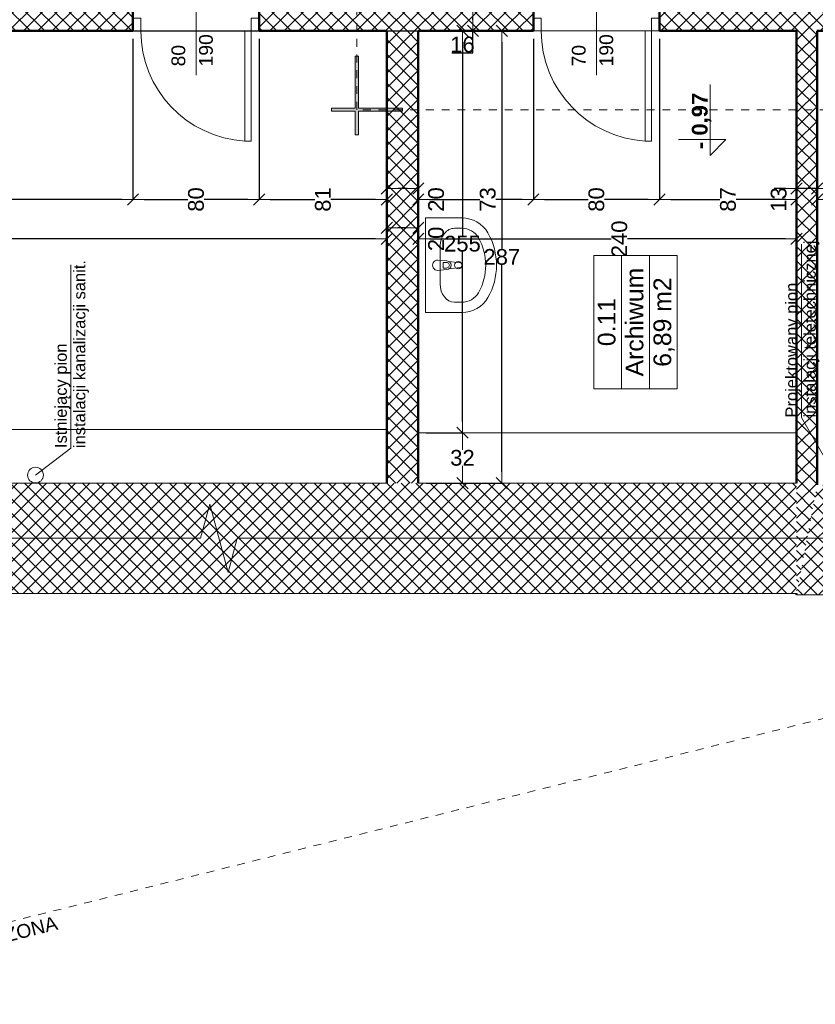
# Model space of a CAD drawing. Header units: millimetres. Extents: x 309006 to 595006, y -33000 to 67000.
# Tile 11 of 55: x 354045 to 359093, y 10254 to 16503. Entities that reach past the tile are written whole.
import ezdxf
from ezdxf.enums import TextEntityAlignment as Align

# ---------------------------------------------------------------- set-up
doc = ezdxf.new("R2010")
doc.units = ezdxf.units.MM
doc.header["$MEASUREMENT"] = 0
doc.linetypes.add('Przerywana 1_100', pattern=[100, 50, -50])
for name, color, linetype in [('Drzwi ArchiCAD', 7, 'Continuous'), ('Opisy', 7, 'Continuous'), ('Wymiary', 7, 'Continuous'), ('Wyposażenie', 7, 'Continuous'), ('Ściany', 7, 'Continuous')]:
    doc.layers.add(name, color=color, linetype=linetype)
for name, color, linetype, lineweight in [('Drzwi ArchiCAD_Nr_pióra__21', 7, 'Continuous', 50), ('Drzwi ArchiCAD_Nr_pióra__3', 7, 'Continuous', 20), ('Drzwi ArchiCAD_Nr_pióra__4', 7, 'Continuous', 20), ('Instalacje_Nr_pióra__120', 7, 'Continuous', 5), ('Instalacje_Nr_pióra__245', 34, 'Continuous', 20), ('Metryczki pomieszczeń ArchiCADa_Nr_pióra__6', 7, 'Continuous', 13), ('Opisy_Nr_pióra__120', 7, 'Continuous', 5), ('Poziomy_Nr_pióra__6', 7, 'Continuous', 13), ('Znaczniki drzwi ArchiCADa_Nr_pióra__5', 7, 'Continuous', 5), ('Znaczniki_Nr_pióra__6', 7, 'Continuous', 13), ('Ściany_Nr_pióra__21', 7, 'Continuous', 50), ('Ściany_Nr_pióra__3', 7, 'Continuous', 20)]:
    doc.layers.add(name, color=color, linetype=linetype, lineweight=lineweight)
for name, color, linetype, lineweight, true_color in [('Drzwi ArchiCAD_Nr_pióra__82', 7, 'Continuous', 5, 0x4b4b4b), ('Opisy_Nr_pióra__82', 7, 'Continuous', 5, 0x4b4b4b), ('Wyposażenie_Nr_pióra__43', 7, 'Continuous', 5, 0x4b4b4b), ('Ściany_Nr_pióra__102', 7, 'Continuous', 5, 0x8c8c8c)]:
    doc.layers.add(name, color=color, linetype=linetype, lineweight=lineweight, true_color=true_color)
doc.styles.add('GENERATED_STYLE_1', font='arial.ttf')
doc.styles.add('GENERATED_STYLE_2', font='arial.ttf')
doc.dimstyles.new('GENERATED_STYLE__1', dxfattribs={"dimtxt": 100, "dimasz": 71.25, "dimexe": 0.18, "dimexo": 50, "dimgap": 0.09, "dimtad": 1, "dimdec": 0, "dimlfac": 0.1, "dimzin": 0, "dimdsep": 46, "dimtxsty": 'GENERATED_STYLE_1', "dimblk": 'ARROWHEAD_6', "dimblk1": 'ARROWHEAD_6', "dimblk2": 'ARROWHEAD_6', "dimcen": 0.09, "dimclrd": 7, "dimclre": 7, "dimclrt": 7, "dimazin": 0, "dimtfac": 1, "dimtdec": 4, "dimtmove": 0, "dimatfit": 3, "dimfxl": 1, "dimtolj": 1, "dimtzin": 0, "dimarcsym": 0})
doc.dimstyles.new('GENERATED_STYLE__2', dxfattribs={"dimtxt": 100, "dimasz": 71.25, "dimexe": 0.18, "dimexo": 50, "dimgap": 0.09, "dimtad": 1, "dimtih": 1, "dimtoh": 1, "dimdec": 0, "dimlfac": 0.1, "dimzin": 0, "dimdsep": 46, "dimtxsty": 'GENERATED_STYLE_1', "dimblk": 'ARROWHEAD_6', "dimblk1": 'ARROWHEAD_6', "dimblk2": 'ARROWHEAD_6', "dimcen": 0.09, "dimclrd": 7, "dimclre": 7, "dimclrt": 7, "dimazin": 0, "dimtfac": 1, "dimtdec": 4, "dimtmove": 0, "dimatfit": 3, "dimfxl": 1, "dimtolj": 1, "dimtzin": 0, "dimarcsym": 0})
pattern_1 = [(45, (0, 0), (-45.961939, 45.961939), []), (135, (0, 0), (45.961939, 45.961939), [])]
pattern_2 = [(135, (366601.16, -272436.916), (-45.961939, -45.961939), []), (225, (366601.16, -272436.916), (-45.961939, 45.961939), [])]

# ---------------------------------------------------------------- blocks, each defined once
blk = doc.blocks.new('Archiwum_0.11_47', base_point=(287021.1, 8649.1))
at = {"layer": 'Metryczki pomieszczeń ArchiCADa_Nr_pióra__6', "linetype": 'Continuous'}
for p, q in [((286598.2, 8914.3), (287444, 8914.3)), ((286598.2, 8737.5), (286598.2, 8914.3)), ((287444, 8914.3), (287444, 8737.5)), ((287444, 8737.5), (286598.2, 8737.5)), ((286598.2, 8737.5), (287444, 8737.5)), ((286598.2, 8560.7), (286598.2, 8737.5)), ((287444, 8737.5), (287444, 8560.7)), ((287444, 8560.7), (286598.2, 8560.7)), ((286598.2, 8560.7), (287444, 8560.7)), ((286598.2, 8383.9), (286598.2, 8560.7)), ((287444, 8560.7), (287444, 8383.9)), ((287444, 8383.9), (286598.2, 8383.9))]:
    blk.add_line(p, q, dxfattribs=at)
at = {"layer": 'Metryczki pomieszczeń ArchiCADa_Nr_pióra__6'}
for tag, style, p in [('ROOM_NUMBER', 'GENERATED_STYLE_2', (287021.1, 8888.6)), ('ROOM_NAME', 'GENERATED_STYLE_2', (287021.1, 8711.8)), ('ROOM_AREA', 'GENERATED_STYLE_1', (287021.1, 8535))]:
    blk.add_attdef(tag, text='', height=112.5, dxfattribs=dict(at, style=style)).set_placement(p, align=Align.TOP_CENTER)
blk = doc.blocks.new('D1 Drzwi proste 13_2')
at = {"layer": 'Drzwi ArchiCAD_Nr_pióra__21', "linetype": 'Continuous'}
for p, q in [((-540, 0), (-540, -80)), ((540, 0), (540, -80))]:
    blk.add_line(p, q, dxfattribs=at)
at = {"layer": 'Drzwi ArchiCAD_Nr_pióra__3', "linetype": 'Continuous'}
blk.add_arc((450, 0), 900, 92.54732, 180, dxfattribs=at)
at = {"layer": 'Drzwi ArchiCAD_Nr_pióra__4', "linetype": 'Continuous'}
for p, q in [((450, 900), (410, 900)), ((410, 900), (410, 0)), ((450, 0), (450, 900)), ((-450, 0), (-540, 0)), ((-540, 0), (-540, -80)), ((-450, -80), (-450, 0)), ((410, 0), (450, 0)), ((540, 0), (450, 0)), ((450, 0), (450, -80)), ((540, -80), (540, 0)), ((-540, -80), (-450, -80)), ((450, -80), (540, -80))]:
    blk.add_line(p, q, dxfattribs=at)
at = {"layer": 'Drzwi ArchiCAD_Nr_pióra__82', "linetype": 'Przerywana 1_100'}
for p, q in [((-540, 0), (540, 0)), ((-540, -300), (540, -300))]:
    blk.add_line(p, q, dxfattribs=at)
blk = doc.blocks.new('Znacznik O 13_15')
at = {"layer": 'Znaczniki drzwi ArchiCADa_Nr_pióra__5', "linetype": 'Continuous'}
blk.add_line((0, -525), (0, 100), dxfattribs=at)
for start, end in [(0, 180), (180, 0)]:
    blk.add_arc((0, -650), 125, start, end, dxfattribs=at)
at = {"layer": 'Znaczniki drzwi ArchiCADa_Nr_pióra__5', "style": 'GENERATED_STYLE_1'}
for tag, rotation, p in [('AC_MarkerText_2', 90, (-13.75, -496.4395)), ('AC_MarkerText_3', 90, (161.25, -496.4395)), ('AC_MarkerText_1', 180, (106.405, -547.6295))]:
    blk.add_attdef(tag, text='', height=87.5, rotation=rotation, dxfattribs=at).set_placement(p, align=Align.BOTTOM_LEFT)
blk = doc.blocks.new('Ściana_10', base_point=(288869, 8497.1))
at = {"layer": 'Ściany_Nr_pióra__102', "linetype": 'Continuous'}
h = blk.add_hatch(dxfattribs=at)
h.set_pattern_fill('Bloczki_betonowe', color=256, style=0, pattern_type=2)
h.set_pattern_definition(pattern_1)
h.paths.add_polyline_path([(288869, 8497.1), (288869, 7227.1), (288949, 7227.1), (289169, 7227.1), (289169, 8497.1)])
h = blk.add_hatch(dxfattribs=at)
h.set_pattern_fill('Bloczki_betonowe', color=256, style=0, pattern_type=2)
h.set_pattern_definition(pattern_1)
h.paths.add_polyline_path([(288869, 5277.1), (289169, 5287.1), (289169, 6147.1), (288949, 6147.1), (288869, 6147.1)])
at = {"layer": 'Ściany_Nr_pióra__21', "linetype": 'Continuous'}
for p, q in [((288869, 7227.1), (288949, 7227.1)), ((288949, 7227.1), (289169, 7227.1)), ((288869, 6147.1), (288949, 6147.1)), ((288949, 6147.1), (289169, 6147.1))]:
    blk.add_line(p, q, dxfattribs=at)
at = {"layer": 'Ściany_Nr_pióra__21', "linetype": 'Continuous', "flags": 128}
for points in [[(288869, 8497.1), (288869, 7627.1)], [(289169, 8497.1), (289029, 8497.1)], [(289169, 7227.1), (289169, 8497.1)], [(288869, 7497.1), (288869, 7227.1)], [(288869, 6147.1), (288869, 5277.1)], [(289169, 5317.1), (289169, 6147.1)]]:
    blk.add_lwpolyline(points, dxfattribs=at)
at = {"layer": 'Drzwi ArchiCAD', "color": 251, "linetype": 'Continuous', "lineweight": 20, "true_color": 0x6a6a6a, "zscale": 1000, "rotation": 90}
blk.add_blockref('D1 Drzwi proste 13_2', (288869, 6687.1), dxfattribs=at)
at = {"layer": 'Znaczniki drzwi ArchiCADa_Nr_pióra__5'}
ref = blk.add_blockref('Znacznik O 13_15', (289169, 6687.1), dxfattribs=dict(at, rotation=270))
ref.add_attrib('AC_MarkerText_1', 'Ds4', dxfattribs={"color": 7, "height": 87.5, "rotation": 90, "style": 'GENERATED_STYLE_1'}).set_placement((288592.8, 6609.3), align=Align.BOTTOM_LEFT)
ref.add_attrib('AC_MarkerText_2', '90', dxfattribs={"color": 7, "height": 87.5, "rotation": 360, "style": 'GENERATED_STYLE_1'}).set_placement((288644, 6729.4), align=Align.BOTTOM_LEFT)
ref.add_attrib('AC_MarkerText_3', '192', dxfattribs={"color": 7, "height": 87.5, "rotation": 360, "style": 'GENERATED_STYLE_1'}).set_placement((288644, 6554.4), align=Align.BOTTOM_LEFT)
blk = doc.blocks.new('Ściana_137', base_point=(285989, 7497.1))
at = {"layer": 'Ściany_Nr_pióra__102', "linetype": 'Continuous'}
h = blk.add_hatch(dxfattribs=at)
h.set_pattern_fill('Bloczki_betonowe', color=256, style=0, pattern_type=2)
h.set_pattern_definition(pattern_1)
h.paths.add_polyline_path([(285989, 7497.1), (288869, 7497.1), (288869, 7627.1), (285289, 7627.1)])
at = {"layer": 'Ściany_Nr_pióra__21', "linetype": 'Continuous', "flags": 128}
for points in [[(285299, 7627.1), (285289, 7627.1)], [(288869, 7627.1), (285999, 7627.1)], [(285989, 7497.1), (288869, 7497.1)]]:
    blk.add_lwpolyline(points, dxfattribs=at)
blk = doc.blocks.new('Ściana_145', base_point=(288869, 10027.1))
at = {"layer": 'Ściany_Nr_pióra__102', "linetype": 'Continuous'}
h = blk.add_hatch(dxfattribs=at)
h.set_pattern_fill('Bloczki_betonowe', color=256, style=0, pattern_type=2)
h.set_pattern_definition(pattern_1)
h.paths.add_polyline_path([(288869, 10227.1), (285999, 10227.1), (285999, 10027.1), (288869, 10027.1)])
at = {"layer": 'Ściany_Nr_pióra__21', "linetype": 'Continuous', "flags": 128}
for points in [[(288869, 10227.1), (285999, 10227.1)], [(285999, 10027.1), (288869, 10027.1)]]:
    blk.add_lwpolyline(points, dxfattribs=at)
blk = doc.blocks.new('D1 Drzwi proste 13_5')
at = {"layer": 'Drzwi ArchiCAD_Nr_pióra__21', "linetype": 'Continuous'}
for p, q in [((-400, 0), (-400, -80)), ((400, 0), (400, -80))]:
    blk.add_line(p, q, dxfattribs=at)
at = {"layer": 'Drzwi ArchiCAD_Nr_pióra__3', "linetype": 'Continuous'}
blk.add_arc((350, 0), 700, 93.27583, 180, dxfattribs=at)
at = {"layer": 'Drzwi ArchiCAD_Nr_pióra__4', "linetype": 'Continuous'}
for p, q in [((350, 700), (310, 700)), ((310, 700), (310, 0)), ((350, 0), (350, 700)), ((-350, 0), (-400, 0)), ((-400, 0), (-400, -80)), ((-350, -80), (-350, 0)), ((310, 0), (350, 0)), ((400, 0), (350, 0)), ((350, 0), (350, -80)), ((400, -80), (400, 0)), ((-400, -80), (-350, -80)), ((350, -80), (400, -80))]:
    blk.add_line(p, q, dxfattribs=at)
at = {"layer": 'Drzwi ArchiCAD_Nr_pióra__82', "linetype": 'Przerywana 1_100'}
for p, q in [((-400, 0), (400, 0)), ((-400, -160), (400, -160))]:
    blk.add_line(p, q, dxfattribs=at)
blk = doc.blocks.new('Znacznik O 13_14')
at = {"layer": 'Znaczniki drzwi ArchiCADa_Nr_pióra__5', "linetype": 'Continuous'}
blk.add_line((0, -441.25), (0, 100), dxfattribs=at)
at = {"layer": 'Znaczniki drzwi ArchiCADa_Nr_pióra__5', "style": 'GENERATED_STYLE_1'}
for tag, p in [('AC_MarkerText_2', (-13.75, -356.4395)), ('AC_MarkerText_3', (161.25, -356.4395))]:
    blk.add_attdef(tag, text='', height=87.5, rotation=90, dxfattribs=at).set_placement(p, align=Align.BOTTOM_LEFT)
blk = doc.blocks.new('Ściana_148', base_point=(288869, 15757.1))
at = {"layer": 'Ściany_Nr_pióra__102', "linetype": 'Continuous'}
h = blk.add_hatch(dxfattribs=at)
h.set_pattern_fill('Bloczki_betonowe', color=256, style=0, pattern_type=2)
h.set_pattern_definition(pattern_1)
h.paths.add_polyline_path([(288869, 15887.1), (288869, 11837.1), (288949, 11837.1), (289029, 11837.1), (289029, 15757.1)])
h = blk.add_hatch(dxfattribs=at)
h.set_pattern_fill('Bloczki_betonowe', color=256, style=0, pattern_type=2)
h.set_pattern_definition(pattern_1)
h.paths.add_polyline_path([(288869, 9297.1), (288949, 9297.1), (289029, 9297.1), (289029, 11037.1), (288949, 11037.1), (288869, 11037.1)])
at = {"layer": 'Ściany_Nr_pióra__21', "linetype": 'Continuous'}
for p, q in [((288869, 11837.1), (288949, 11837.1)), ((288949, 11837.1), (289029, 11837.1)), ((288869, 11037.1), (288949, 11037.1)), ((288949, 11037.1), (289029, 11037.1)), ((288869, 9297.1), (288949, 9297.1)), ((288949, 9297.1), (289029, 9297.1)), ((288869, 8497.1), (288949, 8497.1)), ((288949, 8497.1), (289029, 8497.1))]:
    blk.add_line(p, q, dxfattribs=at)
at = {"layer": 'Ściany_Nr_pióra__21', "linetype": 'Continuous', "flags": 128}
for points in [[(288869, 15887.1), (288869, 11837.1)], [(289029, 11837.1), (289029, 15757.1)], [(288869, 11037.1), (288869, 10227.1)], [(289029, 9297.1), (289029, 11037.1)], [(288869, 10027.1), (288869, 9297.1)]]:
    blk.add_lwpolyline(points, dxfattribs=at)
at = {"layer": 'Drzwi ArchiCAD', "color": 251, "linetype": 'Continuous', "lineweight": 20, "true_color": 0x6a6a6a, "xscale": -1, "zscale": 1000, "rotation": 90}
for p in [(288869, 11437.1), (288869, 8897.1)]:
    blk.add_blockref('D1 Drzwi proste 13_5', p, dxfattribs=at)
at = {"layer": 'Znaczniki drzwi ArchiCADa_Nr_pióra__5'}
ref = blk.add_blockref('Znacznik O 13_14', (289029, 11437.1), dxfattribs=dict(at, rotation=270))
ref.add_attrib('AC_MarkerText_2', '80', dxfattribs={"color": 7, "height": 87.5, "rotation": 360, "style": 'GENERATED_STYLE_1'}).set_placement((288644, 11479.4), align=Align.BOTTOM_LEFT)
ref.add_attrib('AC_MarkerText_3', '190', dxfattribs={"color": 7, "height": 87.5, "rotation": 360, "style": 'GENERATED_STYLE_1'}).set_placement((288644, 11304.4), align=Align.BOTTOM_LEFT)
ref = blk.add_blockref('Znacznik O 13_14', (289029, 8897.1), dxfattribs=dict(at, rotation=270))
ref.add_attrib('AC_MarkerText_2', '70', dxfattribs={"color": 7, "height": 87.5, "rotation": 360, "style": 'GENERATED_STYLE_1'}).set_placement((288644, 8939.4), align=Align.BOTTOM_LEFT)
ref.add_attrib('AC_MarkerText_3', '190', dxfattribs={"color": 7, "height": 87.5, "rotation": 360, "style": 'GENERATED_STYLE_1'}).set_placement((288644, 8764.4), align=Align.BOTTOM_LEFT)
blk = doc.blocks.new('Umywalka 01 13')
at = {"layer": 'Wyposażenie_Nr_pióra__43', "linetype": 'Continuous'}
for p, q in [((-300, 0), (-300, -229.1)), ((300, 0), (-300, 0)), ((300, 0), (300, -229.1)), ((-118.8, -92.3), (-118.8, -92.3)), ((118.8, -92.3), (-118.8, -92.3)), ((-27.4, -135.4), (-32.6, -78.2)), ((-17.7, -132.4), (-17.7, -112.1)), ((-17.7, -112.1), (17.7, -112.1)), ((17.7, -112.1), (17.7, -132.4)), ((27.4, -135.4), (32.6, -78.2)), ((-234.8, -183.3), (-234.8, -229.1)), ((-23.1, -148.3), (-14.5, -220.5)), ((14.5, -220.5), (23.1, -148.3)), ((234.8, -183.3), (234.8, -229.1))]:
    blk.add_line(p, q, dxfattribs=at)
for centre, major_axis, ratio, start_param, end_param in [((0, -78.2), (0, 34.1), 0.956522, 4.712389, 7.853982), ((-118.8, -183.3), (116, 0), 0.784675, 1.570796, 3.141593), ((118.8, -183.3), (116, 0), 0.784675, 0, 1.570796), ((0, -132.8), (0, 28.8), 0.956522, 1.661023, 4.622162), ((0, -132.4), (0, 18.5), 0.956522, 1.570796, 4.712389), ((-118.9, -229.1), (0, 189.4), 0.956522, 1.570796, 2.644618), ((-118.9, -229.1), (0, 121.2), 0.956522, 1.570796, 2.644618), ((0, -218.6), (0, 15.3), 0.956522, 1.695394, 4.587791), ((118.9, -229.1), (0, 121.2), 0.956522, 3.638567, 4.712389), ((118.9, -229.1), (0, 189.4), 0.956522, 3.638567, 4.712389), ((0, 0), (0, 381.8), 0.956522, 2.644618, 3.638567), ((0, 0), (0, 450), 0.956522, 2.644618, 3.638567)]:
    blk.add_ellipse(centre, major_axis=major_axis, ratio=ratio, start_param=start_param, end_param=end_param, dxfattribs=at)
blk.add_ellipse((0, -207.1), major_axis=(0, 23.9), ratio=0.956522, dxfattribs=at)
blk = doc.blocks.new('ARROWHEAD_6')
at = {"color": 0, "linetype": 'Continuous', "lineweight": 0}
for p, q in [((0, 0), (-1, 0)), ((-0.5, -0.5), (0.5, 0.5))]:
    blk.add_line(p, q, dxfattribs=at)
blk = doc.blocks.new('*D1150')
at = {"layer": 'Defpoints', "color": 0}
for p in [(354474.1, 16432.1), (357104.1, 16432.1), (356574.1, 13562.1)]:
    blk.add_point(p, dxfattribs=at)
at = {"layer": 'Wymiary', "color": 7, "linetype": 'Continuous', "lineweight": -2}
for p, q in [((354524.1, 16432.1), (357104.2, 16432.1)), ((357104.1, 16360.9), (357104.1, 15048.2)), ((357104.1, 13633.4), (357104.1, 14946)), ((356624.1, 13562.1), (357104.2, 13562.1))]:
    blk.add_line(p, q, dxfattribs=at)
at = {"layer": 'Wymiary', "color": 7, "lineweight": -2, "xscale": 71.25, "yscale": 71.25, "zscale": 71.25}
for p, rotation in [((357104.1, 16432.1), 90), ((357104.1, 13562.1), 270)]:
    blk.add_blockref('ARROWHEAD_6', p, dxfattribs=dict(at, rotation=rotation))
at = {"layer": 'Wymiary', "color": 7, "lineweight": 5, "insert": (357104.1, 14997.1), "char_height": 100, "attachment_point": 5, "style": 'GENERATED_STYLE_1'}
blk.add_mtext('\\A1;287', dxfattribs=at)
blk = doc.blocks.new('*D1152')
at = {"layer": 'Defpoints', "color": 0}
for p in [(354474.1, 16432.1), (356854.1, 16432.1), (356574.1, 13882.1)]:
    blk.add_point(p, dxfattribs=at)
at = {"layer": 'Wymiary', "color": 7, "linetype": 'Continuous', "lineweight": -2}
for p, q in [((354524.1, 16432.1), (356854.2, 16432.1)), ((356854.1, 16360.9), (356854.1, 15132.4)), ((356854.1, 13953.4), (356854.1, 15030.1)), ((356624.1, 13882.1), (356854.2, 13882.1))]:
    blk.add_line(p, q, dxfattribs=at)
at = {"layer": 'Wymiary', "color": 7, "lineweight": -2, "xscale": 71.25, "yscale": 71.25, "zscale": 71.25}
for p, rotation in [((356854.1, 16432.1), 90), ((356854.1, 13882.1), 270)]:
    blk.add_blockref('ARROWHEAD_6', p, dxfattribs=dict(at, rotation=rotation))
at = {"layer": 'Wymiary', "color": 7, "lineweight": 5, "insert": (356854.1, 15081.2), "char_height": 100, "attachment_point": 5, "style": 'GENERATED_STYLE_1'}
blk.add_mtext('\\A1;255', dxfattribs=at)
blk = doc.blocks.new('*D1153')
at = {"layer": 'Defpoints', "color": 0}
for p in [(354474.1, 16592.1), (356854.1, 16592.1), (354474.1, 16432.1)]:
    blk.add_point(p, dxfattribs=at)
at = {"layer": 'Wymiary', "color": 7, "linetype": 'Continuous', "lineweight": -2}
for p, q in [((354524.1, 16592.1), (356921.2, 16592.1)), ((356921, 16503.4), (356921, 16520.9)), ((354524.1, 16432.1), (356921.2, 16432.1)), ((356921, 16293.9), (356921, 16432.1)), ((356787.2, 16293.9), (356921, 16293.9))]:
    blk.add_line(p, q, dxfattribs=at)
at = {"layer": 'Wymiary', "color": 7, "lineweight": -2, "xscale": 71.25, "yscale": 71.25, "zscale": 71.25}
for p, rotation in [((356921, 16592.1), 90), ((356921, 16432.1), 270)]:
    blk.add_blockref('ARROWHEAD_6', p, dxfattribs=dict(at, rotation=rotation))
at = {"layer": 'Wymiary', "color": 7, "lineweight": 5, "insert": (356854.1, 16345.1), "char_height": 100, "attachment_point": 5, "style": 'GENERATED_STYLE_1'}
blk.add_mtext('\\A1;16', dxfattribs=at)
blk = doc.blocks.new('*D1154')
at = {"layer": 'Defpoints', "color": 0}
for p in [(356574.1, 15112.1), (356574.1, 14997.1), (358974.1, 14992.1)]:
    blk.add_point(p, dxfattribs=at)
at = {"layer": 'Wymiary', "color": 7, "linetype": 'Continuous', "lineweight": -2}
for p, q in [((356574.1, 15047.1), (356574.1, 15112.3)), ((356645.3, 15112.1), (357798.8, 15112.1)), ((358902.8, 15112.1), (357901.1, 15112.1)), ((358974.1, 15042.1), (358974.1, 15112.3))]:
    blk.add_line(p, q, dxfattribs=at)
at = {"layer": 'Wymiary', "color": 7, "lineweight": -2, "xscale": 71.25, "yscale": 71.25, "zscale": 71.25, "rotation": 180}
blk.add_blockref('ARROWHEAD_6', (356574.1, 15112.1), dxfattribs=at)
at = {"layer": 'Wymiary', "color": 7, "lineweight": -2, "xscale": 71.25, "yscale": 71.25, "zscale": 71.25}
blk.add_blockref('ARROWHEAD_6', (358974.1, 15112.1), dxfattribs=at)
at = {"layer": 'Wymiary', "color": 7, "lineweight": 5, "insert": (357849.9, 15112.1), "char_height": 100, "attachment_point": 5, "rotation": 90, "style": 'GENERATED_STYLE_1'}
blk.add_mtext('\\A1;240', dxfattribs=at)
blk = doc.blocks.new('*D1155')
at = {"layer": 'Defpoints', "color": 0}
for p in [(356374.1, 15182.1), (356374.1, 14997.1), (356574.1, 14997.1)]:
    blk.add_point(p, dxfattribs=at)
at = {"layer": 'Wymiary', "color": 7, "linetype": 'Continuous', "lineweight": -2}
for p, q in [((356374.1, 15047.1), (356374.1, 15182.3)), ((356502.8, 15182.1), (356445.3, 15182.1)), ((356574.1, 15047.1), (356574.1, 15182.3))]:
    blk.add_line(p, q, dxfattribs=at)
at = {"layer": 'Wymiary', "color": 7, "lineweight": -2, "xscale": 71.25, "yscale": 71.25, "zscale": 71.25, "rotation": 180}
blk.add_blockref('ARROWHEAD_6', (356374.1, 15182.1), dxfattribs=at)
at = {"layer": 'Wymiary', "color": 7, "lineweight": -2, "xscale": 71.25, "yscale": 71.25, "zscale": 71.25}
blk.add_blockref('ARROWHEAD_6', (356574.1, 15182.1), dxfattribs=at)
at = {"layer": 'Wymiary', "color": 7, "lineweight": 5, "insert": (356687.4, 15112.1), "char_height": 100, "attachment_point": 5, "rotation": 90, "style": 'GENERATED_STYLE_1'}
blk.add_mtext('\\A1;20', dxfattribs=at)
blk = doc.blocks.new('*D1156')
at = {"layer": 'Defpoints', "color": 0}
for p in [(348374.1, 15632.1), (348374.1, 15112.1), (356374.1, 14997.1)]:
    blk.add_point(p, dxfattribs=at)
at = {"layer": 'Wymiary', "color": 7, "linetype": 'Continuous', "lineweight": -2}
for p, q in [((348374.1, 15582.1), (348374.1, 15111.9)), ((348445.3, 15112.1), (352322.9, 15112.1)), ((356302.8, 15112.1), (352425.2, 15112.1)), ((356374.1, 15047.1), (356374.1, 15112.3))]:
    blk.add_line(p, q, dxfattribs=at)
at = {"layer": 'Wymiary', "color": 7, "lineweight": -2, "xscale": 71.25, "yscale": 71.25, "zscale": 71.25}
for p, rotation in [((348374.1, 15112.1), 180), ((356374.1, 15112.1), 360)]:
    blk.add_blockref('ARROWHEAD_6', p, dxfattribs=dict(at, rotation=rotation))
at = {"layer": 'Wymiary', "color": 7, "lineweight": 5, "insert": (352374.1, 15112.1), "char_height": 100, "attachment_point": 5, "rotation": 90, "style": 'GENERATED_STYLE_1'}
blk.add_mtext('\\A1;800', dxfattribs=at)
blk = doc.blocks.new('*D1161')
at = {"layer": 'Defpoints', "color": 0}
for p in [(359374.1, 16432.1), (359104.1, 15362.1), (359104.1, 14992.1)]:
    blk.add_point(p, dxfattribs=at)
at = {"layer": 'Wymiary', "color": 7, "linetype": 'Continuous', "lineweight": -2}
for p, q in [((359374.1, 16382.1), (359374.1, 15361.9)), ((359104.1, 15042.1), (359104.1, 15362.3)), ((359175.3, 15362.1), (359188.8, 15362.1)), ((359302.8, 15362.1), (359289.3, 15362.1))]:
    blk.add_line(p, q, dxfattribs=at)
at = {"layer": 'Wymiary', "color": 7, "lineweight": -2, "xscale": 71.25, "yscale": 71.25, "zscale": 71.25, "rotation": 180}
blk.add_blockref('ARROWHEAD_6', (359104.1, 15362.1), dxfattribs=at)
at = {"layer": 'Wymiary', "color": 7, "lineweight": -2, "xscale": 71.25, "yscale": 71.25, "zscale": 71.25}
blk.add_blockref('ARROWHEAD_6', (359374.1, 15362.1), dxfattribs=at)
at = {"layer": 'Wymiary', "color": 7, "lineweight": 5, "insert": (359239.1, 15362.1), "char_height": 100, "attachment_point": 5, "rotation": 90, "style": 'GENERATED_STYLE_1'}
blk.add_mtext('\\A1;27', dxfattribs=at)
blk = doc.blocks.new('*D1162')
at = {"layer": 'Defpoints', "color": 0}
for p in [(358974.1, 16432.1), (358974.1, 15432.1), (359104.1, 14992.1)]:
    blk.add_point(p, dxfattribs=at)
at = {"layer": 'Wymiary', "color": 7, "linetype": 'Continuous', "lineweight": -2}
for p, q in [((358974.1, 16382.1), (358974.1, 15431.9)), ((358902.8, 15432.1), (358831.6, 15432.1)), ((359104.1, 15432.1), (358974.1, 15432.1)), ((359104.1, 15042.1), (359104.1, 15432.3)), ((359175.3, 15432.1), (359246.6, 15432.1))]:
    blk.add_line(p, q, dxfattribs=at)
at = {"layer": 'Wymiary', "color": 7, "lineweight": -2, "xscale": 71.25, "yscale": 71.25, "zscale": 71.25}
blk.add_blockref('ARROWHEAD_6', (358974.1, 15432.1), dxfattribs=at)
at = {"layer": 'Wymiary', "color": 7, "lineweight": -2, "xscale": 71.25, "yscale": 71.25, "zscale": 71.25, "rotation": 180}
blk.add_blockref('ARROWHEAD_6', (359104.1, 15432.1), dxfattribs=at)
at = {"layer": 'Wymiary', "color": 7, "lineweight": 5, "insert": (358860.7, 15362.1), "char_height": 100, "attachment_point": 5, "rotation": 90, "style": 'GENERATED_STYLE_1'}
blk.add_mtext('\\A1;13', dxfattribs=at)
blk = doc.blocks.new('*D1313')
at = {"layer": 'Defpoints', "color": 0}
for p in [(358104.1, 16432.1), (358104.1, 15362.1), (358974.1, 14992.1)]:
    blk.add_point(p, dxfattribs=at)
at = {"layer": 'Wymiary', "color": 7, "linetype": 'Continuous', "lineweight": -2}
for p, q in [((358104.1, 16382.1), (358104.1, 15361.9)), ((358175.3, 15362.1), (358487.9, 15362.1)), ((358902.8, 15362.1), (358590.2, 15362.1)), ((358974.1, 15042.1), (358974.1, 15362.3))]:
    blk.add_line(p, q, dxfattribs=at)
at = {"layer": 'Wymiary', "color": 7, "lineweight": -2, "xscale": 71.25, "yscale": 71.25, "zscale": 71.25, "rotation": 180}
blk.add_blockref('ARROWHEAD_6', (358104.1, 15362.1), dxfattribs=at)
at = {"layer": 'Wymiary', "color": 7, "lineweight": -2, "xscale": 71.25, "yscale": 71.25, "zscale": 71.25}
blk.add_blockref('ARROWHEAD_6', (358974.1, 15362.1), dxfattribs=at)
at = {"layer": 'Wymiary', "color": 7, "lineweight": 5, "insert": (358539.1, 15362.1), "char_height": 100, "attachment_point": 5, "rotation": 90, "style": 'GENERATED_STYLE_1'}
blk.add_mtext('\\A1;87', dxfattribs=at)
blk = doc.blocks.new('*D1314')
at = {"layer": 'Defpoints', "color": 0}
for p in [(357304.1, 16432.1), (358104.1, 16432.1), (357304.1, 15362.1)]:
    blk.add_point(p, dxfattribs=at)
at = {"layer": 'Wymiary', "color": 7, "linetype": 'Continuous', "lineweight": -2}
for p, q in [((357304.1, 16382.1), (357304.1, 15361.9)), ((358104.1, 16382.1), (358104.1, 15361.9)), ((357375.3, 15362.1), (357652.9, 15362.1)), ((358032.8, 15362.1), (357755.2, 15362.1))]:
    blk.add_line(p, q, dxfattribs=at)
at = {"layer": 'Wymiary', "color": 7, "lineweight": -2, "xscale": 71.25, "yscale": 71.25, "zscale": 71.25, "rotation": 180}
blk.add_blockref('ARROWHEAD_6', (357304.1, 15362.1), dxfattribs=at)
at = {"layer": 'Wymiary', "color": 7, "lineweight": -2, "xscale": 71.25, "yscale": 71.25, "zscale": 71.25}
blk.add_blockref('ARROWHEAD_6', (358104.1, 15362.1), dxfattribs=at)
at = {"layer": 'Wymiary', "color": 7, "lineweight": 5, "insert": (357704.1, 15362.1), "char_height": 100, "attachment_point": 5, "rotation": 90, "style": 'GENERATED_STYLE_1'}
blk.add_mtext('\\A1;80', dxfattribs=at)
blk = doc.blocks.new('*D1315')
at = {"layer": 'Defpoints', "color": 0}
for p in [(357304.1, 16432.1), (356574.1, 15362.1), (356574.1, 14997.1)]:
    blk.add_point(p, dxfattribs=at)
at = {"layer": 'Wymiary', "color": 7, "linetype": 'Continuous', "lineweight": -2}
for p, q in [((357304.1, 16382.1), (357304.1, 15361.9)), ((356574.1, 15047.1), (356574.1, 15362.3)), ((356645.3, 15362.1), (356963.8, 15362.1)), ((357232.8, 15362.1), (357066.1, 15362.1))]:
    blk.add_line(p, q, dxfattribs=at)
at = {"layer": 'Wymiary', "color": 7, "lineweight": -2, "xscale": 71.25, "yscale": 71.25, "zscale": 71.25, "rotation": 180}
blk.add_blockref('ARROWHEAD_6', (356574.1, 15362.1), dxfattribs=at)
at = {"layer": 'Wymiary', "color": 7, "lineweight": -2, "xscale": 71.25, "yscale": 71.25, "zscale": 71.25}
blk.add_blockref('ARROWHEAD_6', (357304.1, 15362.1), dxfattribs=at)
at = {"layer": 'Wymiary', "color": 7, "lineweight": 5, "insert": (357014.9, 15362.1), "char_height": 100, "attachment_point": 5, "rotation": 90, "style": 'GENERATED_STYLE_1'}
blk.add_mtext('\\A1;73', dxfattribs=at)
blk = doc.blocks.new('*D1316')
at = {"layer": 'Defpoints', "color": 0}
for p in [(356374.1, 15432.1), (356374.1, 14997.1), (356574.1, 14997.1)]:
    blk.add_point(p, dxfattribs=at)
at = {"layer": 'Wymiary', "color": 7, "linetype": 'Continuous', "lineweight": -2}
for p, q in [((356374.1, 15047.1), (356374.1, 15432.3)), ((356502.8, 15432.1), (356445.3, 15432.1)), ((356574.1, 15047.1), (356574.1, 15432.3))]:
    blk.add_line(p, q, dxfattribs=at)
at = {"layer": 'Wymiary', "color": 7, "lineweight": -2, "xscale": 71.25, "yscale": 71.25, "zscale": 71.25, "rotation": 180}
blk.add_blockref('ARROWHEAD_6', (356374.1, 15432.1), dxfattribs=at)
at = {"layer": 'Wymiary', "color": 7, "lineweight": -2, "xscale": 71.25, "yscale": 71.25, "zscale": 71.25}
blk.add_blockref('ARROWHEAD_6', (356574.1, 15432.1), dxfattribs=at)
at = {"layer": 'Wymiary', "color": 7, "lineweight": 5, "insert": (356687.4, 15362.1), "char_height": 100, "attachment_point": 5, "rotation": 90, "style": 'GENERATED_STYLE_1'}
blk.add_mtext('\\A1;20', dxfattribs=at)
blk = doc.blocks.new('*D1317')
at = {"layer": 'Defpoints', "color": 0}
for p in [(355564.1, 16432.1), (355564.1, 15362.1), (356374.1, 14997.1)]:
    blk.add_point(p, dxfattribs=at)
at = {"layer": 'Wymiary', "color": 7, "linetype": 'Continuous', "lineweight": -2}
for p, q in [((355564.1, 16382.1), (355564.1, 15361.9)), ((355635.3, 15362.1), (355917.9, 15362.1)), ((356302.8, 15362.1), (356020.2, 15362.1)), ((356374.1, 15047.1), (356374.1, 15362.3))]:
    blk.add_line(p, q, dxfattribs=at)
at = {"layer": 'Wymiary', "color": 7, "lineweight": -2, "xscale": 71.25, "yscale": 71.25, "zscale": 71.25, "rotation": 180}
blk.add_blockref('ARROWHEAD_6', (355564.1, 15362.1), dxfattribs=at)
at = {"layer": 'Wymiary', "color": 7, "lineweight": -2, "xscale": 71.25, "yscale": 71.25, "zscale": 71.25}
blk.add_blockref('ARROWHEAD_6', (356374.1, 15362.1), dxfattribs=at)
at = {"layer": 'Wymiary', "color": 7, "lineweight": 5, "insert": (355969.1, 15362.1), "char_height": 100, "attachment_point": 5, "rotation": 90, "style": 'GENERATED_STYLE_1'}
blk.add_mtext('\\A1;81', dxfattribs=at)
blk = doc.blocks.new('*D1318')
at = {"layer": 'Defpoints', "color": 0}
for p in [(354764.1, 16432.1), (355564.1, 16432.1), (354764.1, 15362.1)]:
    blk.add_point(p, dxfattribs=at)
at = {"layer": 'Wymiary', "color": 7, "linetype": 'Continuous', "lineweight": -2}
for p, q in [((354764.1, 16382.1), (354764.1, 15361.9)), ((355564.1, 16382.1), (355564.1, 15361.9)), ((354835.3, 15362.1), (355112.9, 15362.1)), ((355492.8, 15362.1), (355215.2, 15362.1))]:
    blk.add_line(p, q, dxfattribs=at)
at = {"layer": 'Wymiary', "color": 7, "lineweight": -2, "xscale": 71.25, "yscale": 71.25, "zscale": 71.25, "rotation": 180}
blk.add_blockref('ARROWHEAD_6', (354764.1, 15362.1), dxfattribs=at)
at = {"layer": 'Wymiary', "color": 7, "lineweight": -2, "xscale": 71.25, "yscale": 71.25, "zscale": 71.25}
blk.add_blockref('ARROWHEAD_6', (355564.1, 15362.1), dxfattribs=at)
at = {"layer": 'Wymiary', "color": 7, "lineweight": 5, "insert": (355164.1, 15362.1), "char_height": 100, "attachment_point": 5, "rotation": 90, "style": 'GENERATED_STYLE_1'}
blk.add_mtext('\\A1;80', dxfattribs=at)
blk = doc.blocks.new('*D1319')
at = {"layer": 'Defpoints', "color": 0}
for p in [(350714.1, 16432.1), (354764.1, 16432.1), (350714.1, 15362.1)]:
    blk.add_point(p, dxfattribs=at)
at = {"layer": 'Wymiary', "color": 7, "linetype": 'Continuous', "lineweight": -2}
for p, q in [((350714.1, 16382.1), (350714.1, 15361.9)), ((354764.1, 16382.1), (354764.1, 15361.9)), ((350785.3, 15362.1), (352687.9, 15362.1)), ((354692.8, 15362.1), (352790.2, 15362.1))]:
    blk.add_line(p, q, dxfattribs=at)
at = {"layer": 'Wymiary', "color": 7, "lineweight": -2, "xscale": 71.25, "yscale": 71.25, "zscale": 71.25, "rotation": 180}
blk.add_blockref('ARROWHEAD_6', (350714.1, 15362.1), dxfattribs=at)
at = {"layer": 'Wymiary', "color": 7, "lineweight": -2, "xscale": 71.25, "yscale": 71.25, "zscale": 71.25}
blk.add_blockref('ARROWHEAD_6', (354764.1, 15362.1), dxfattribs=at)
at = {"layer": 'Wymiary', "color": 7, "lineweight": 5, "insert": (352739.1, 15362.1), "char_height": 100, "attachment_point": 5, "rotation": 90, "style": 'GENERATED_STYLE_1'}
blk.add_mtext('\\A1;405', dxfattribs=at)

msp = doc.modelspace()

# ---------------------------------------------------------------- hatches: boundary and pattern name
at = {"layer": 'Znaczniki_Nr_pióra__6', "linetype": 'Continuous', "lineweight": 5}
msp.add_hatch(color=256, dxfattribs=at).paths.add_polyline_path([(356474.1, 15942.1), (356194.1, 15942.1), (356194.1, 16272.1), (356174.1, 16272.1), (356174.1, 15942.1), (356024.1, 15942.1), (356024.1, 15922.1), (356174.1, 15922.1), (356174.1, 15772.1), (356194.1, 15772.1), (356194.1, 15922.1), (356474.1, 15922.1)])
at = {"layer": 'Ściany_Nr_pióra__102', "linetype": 'Continuous', "lineweight": 5}
h = msp.add_hatch(dxfattribs=at)
h.set_pattern_fill('Bloczki_betonowe', color=256, angle=90, style=0, pattern_type=2)
h.set_pattern_definition(pattern_2)
h.paths.add_polyline_path([(358974.1, 13562.1), (347804.1, 13562.1), (348504.1, 12862.1), (358974.1, 12862.1)])
h = msp.add_hatch(dxfattribs=at)
h.set_pattern_fill('Bloczki_betonowe', color=256, angle=90, style=0, pattern_type=2)
h.set_pattern_definition(pattern_2)
h.paths.add_polyline_path([(360574.1, 13552.1), (359104.1, 13552.1), (358974.1, 12852.1), (361104.1, 12852.1)])

# ---------------------------------------------------------------- linework, layer by layer
at = {"layer": 'Instalacje_Nr_pióra__120', "linetype": 'Continuous', "lineweight": 5, "flags": 128}
for points in [[(359229.8, 13588.4), (359004.8, 13978.1), (359004.8, 15078)], [(354145.3, 13612.9), (354370.3, 13784.5), (354370.3, 14946.6)]]:
    msp.add_lwpolyline(points, dxfattribs=at)
at = {"layer": 'Instalacje_Nr_pióra__245', "linetype": 'Continuous', "lineweight": 5}
msp.add_circle((354145.3, 13612.9), 50, dxfattribs=at)
at = {"layer": 'Opisy', "color": 9, "linetype": 'Continuous', "lineweight": 5, "flags": 128}
for points in [[(356374.1, 16432.1), (350714.1, 16432.1), (350714.1, 17702.1), (348374.1, 17702.1), (348374.1, 13562.1), (356374.1, 13562.1)], [(358974.1, 16432.1), (356574.1, 16432.1), (356574.1, 13562.1), (358974.1, 13562.1)]]:
    msp.add_lwpolyline(points, close=True, dxfattribs=at)
at = {"layer": 'Opisy_Nr_pióra__120', "linetype": 'Continuous', "lineweight": 5}
for p, q in [((355250.8, 13429.4), (355192.6, 13212.1)), ((355250.8, 13429.4), (355367.3, 12994.8)), ((355192.6, 13212.1), (347904.1, 13212.1)), ((355425.5, 13212.1), (355367.3, 12994.8)), ((362714.1, 13212.1), (355425.5, 13212.1))]:
    msp.add_line(p, q, dxfattribs=at)
at = {"layer": 'Opisy_Nr_pióra__82', "linetype": 'Przerywana 1_100', "lineweight": 5}
msp.add_line((363719.1, 13212.1), (343604.1, 8182.1), dxfattribs=at)
at = {"layer": 'Poziomy_Nr_pióra__6', "linetype": 'Continuous', "lineweight": 5}
for p, q in [((358425.4, 15742.3), (358425.4, 16092.3)), ((358525.4, 15742.3), (358225.4, 15742.3)), ((358525.4, 15742.3), (358425.4, 15642.3)), ((358425.4, 15642.3), (358425.4, 15742.3))]:
    msp.add_line(p, q, dxfattribs=at)
at = {"layer": 'Wymiary', "color": 7, "linetype": 'Continuous', "lineweight": 5}
for p, q in [((356624.1, 13882.1), (356854.2, 13882.1)), ((356854.1, 13810.9), (356854.1, 13773.2)), ((356854.1, 13633.4), (356854.1, 13671)), ((356624.1, 13562.1), (356854.2, 13562.1))]:
    msp.add_line(p, q, dxfattribs=at)
at = {"layer": 'Znaczniki_Nr_pióra__6', "linetype": 'Przerywana 1_100', "lineweight": 5}
for p, q in [((356184.1, 15932.1), (356184.1, 18582.1)), ((359572.5, 15932.1), (356184.1, 15932.1))]:
    msp.add_line(p, q, dxfattribs=at)
at = {"layer": 'Znaczniki_Nr_pióra__6', "linetype": 'Continuous', "lineweight": 5, "flags": 128}
msp.add_lwpolyline([(356474.1, 15942.1), (356194.1, 15942.1), (356194.1, 16272.1), (356174.1, 16272.1), (356174.1, 15942.1), (356024.1, 15942.1), (356024.1, 15922.1), (356174.1, 15922.1), (356174.1, 15772.1), (356194.1, 15772.1), (356194.1, 15922.1), (356474.1, 15922.1)], close=True, dxfattribs=at)
at = {"layer": 'Ściany_Nr_pióra__21', "linetype": 'Continuous', "lineweight": 5, "flags": 128}
for points in [[(356374.1, 13562.1), (348374.1, 13562.1)], [(358974.1, 13562.1), (356574.1, 13562.1)], [(348504.1, 12862.1), (358974.1, 12862.1)], [(358974.1, 12852.1), (361104.1, 12852.1)]]:
    msp.add_lwpolyline(points, dxfattribs=at)
at = {"layer": 'Ściany_Nr_pióra__3', "linetype": 'Continuous', "lineweight": 5}
for p, q in [((356374.1, 13902.1), (348374.1, 13902.1)), ((358974.1, 13882.1), (356574.1, 13882.1))]:
    msp.add_line(p, q, dxfattribs=at)

# ---------------------------------------------------------------- block references
at = {"layer": 'Opisy', "linetype": 'Continuous', "lineweight": 5}
ref = msp.add_blockref('Archiwum_0.11_47', (357952, 14584.2), dxfattribs=dict(at, rotation=90))
ref.add_attrib('ROOM_NAME', 'Archiwum', dxfattribs={"layer": 'Metryczki pomieszczeń ArchiCADa_Nr_pióra__6', "color": 7, "height": 112.5, "rotation": 90, "style": 'GENERATED_STYLE_2'}).set_placement((357889.4, 14584.2), align=Align.TOP_CENTER)
ref.add_attrib('ROOM_NUMBER', '0.11', dxfattribs={"layer": 'Metryczki pomieszczeń ArchiCADa_Nr_pióra__6', "color": 7, "height": 112.5, "rotation": 90, "style": 'GENERATED_STYLE_2'}).set_placement((357712.6, 14584.2), align=Align.TOP_CENTER)
ref.add_attrib('ROOM_AREA', '6,89 m2', dxfattribs={"layer": 'Metryczki pomieszczeń ArchiCADa_Nr_pióra__6', "color": 7, "height": 112.5, "rotation": 90, "style": 'GENERATED_STYLE_1'}).set_placement((358066.2, 14584.2), align=Align.TOP_CENTER)
at = {"layer": 'Wymiary', "color": 7, "lineweight": 5, "xscale": 71.25, "yscale": 71.25, "zscale": 71.25}
for p, rotation in [((356854.1, 13882.1), 90), ((356854.1, 13562.1), 270)]:
    msp.add_blockref('ARROWHEAD_6', p, dxfattribs=dict(at, rotation=rotation))
at = {"layer": 'Wyposażenie', "color": 9, "linetype": 'Continuous', "lineweight": 5, "xscale": -1, "zscale": 1000, "rotation": 89.99999999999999}
msp.add_blockref('Umywalka 01 13', (356620.4, 14944.9), dxfattribs=at)
at = {"layer": 'Ściany', "lineweight": 5, "rotation": 90}
for name, p in [('Ściana_10', (358104.1, 16432.1)), ('Ściana_148', (350844.1, 16432.1)), ('Ściana_145', (356574.1, 16432.1)), ('Ściana_137', (359104.1, 13552.1))]:
    msp.add_blockref(name, p, dxfattribs=at)

# ---------------------------------------------------------------- texts
at = {"layer": 'Instalacje_Nr_pióra__120', "linetype": 'Continuous', "lineweight": 5, "char_height": 75, "attachment_point": 4, "rotation": 90, "line_spacing_factor": 0.940037, "style": 'GENERATED_STYLE_1'}
for s, insert in [('\\A1;{\\fArial|b0|i0|c238|p38;Projektowany pion\\P\\fArial|b0|i0|c238|p38;instalacji teletechnicznej}', (359011.3, 13978.1)), ('\\A1;{\\fArial|b0|i0|c238|p38;Istniejący pion\\P\\fArial|b0|i0|c238|p38;instalacji kanalizacji sanit.}', (354376.8, 13784.5))]:
    msp.add_mtext(s, dxfattribs=dict(at, insert=insert))
at = {"layer": 'Opisy_Nr_pióra__120', "linetype": 'Continuous', "lineweight": 5, "style": 'GENERATED_STYLE_1'}
msp.add_text('NIEPODPIWNICZONA', height=87.5, rotation=14.03959, dxfattribs=at).set_placement((353080.6, 10427.1))
at = {"layer": 'Poziomy_Nr_pióra__6', "linetype": 'Continuous', "lineweight": 5, "insert": (358432.3, 15682.3), "char_height": 100, "attachment_point": 7, "rotation": 90, "style": 'GENERATED_STYLE_2'}
msp.add_mtext('\\A1;{\\fArial|b1|i0|c238|p38;- 0,97}', dxfattribs=at)
at = {"layer": 'Wymiary', "color": 7, "lineweight": 5, "insert": (356854.1, 13722.1), "char_height": 100, "attachment_point": 5, "style": 'GENERATED_STYLE_1'}
msp.add_mtext('\\A1;32', dxfattribs=at)

# ---------------------------------------------------------------- dimensions: what is measured, and where the dimension line sits
at = {"layer": 'Wymiary', "linetype": 'Continuous', "lineweight": 5}
for base, p1, p2, picture, middle in [((356921, 16592.1), (354474.1, 16432.1), (354474.1, 16592.1), '*D1153', (356854.1, 16293.9)), ((357104.1, 16432.1), (356574.1, 13562.1), (354474.1, 16432.1), '*D1150', (357104.1, 14997.1)), ((356854.1, 16432.1), (356574.1, 13882.1), (354474.1, 16432.1), '*D1152', (356854.1, 15081.2))]:
    dim = msp.add_linear_dim(base=base, p1=p1, p2=p2, angle=90, dimstyle='GENERATED_STYLE__2', dxfattribs=at)
    dim.commit()
    dim.dimension.update_dxf_attribs({"geometry": picture, "text_midpoint": middle, "dimtype": 160})
for base, p1, p2, picture, middle in [((350714.1, 15362.1), (354764.1, 16432.1), (350714.1, 16432.1), '*D1319', (352739.1, 15362.1)), ((354764.1, 15362.1), (355564.1, 16432.1), (354764.1, 16432.1), '*D1318', (355164.1, 15362.1)), ((355564.1, 15362.1), (356374.1, 14997.1), (355564.1, 16432.1), '*D1317', (355969.1, 15362.1)), ((356574.1, 15362.1), (357304.1, 16432.1), (356574.1, 14997.1), '*D1315', (357014.9, 15362.1)), ((357304.1, 15362.1), (358104.1, 16432.1), (357304.1, 16432.1), '*D1314', (357704.1, 15362.1)), ((358104.1, 15362.1), (358974.1, 14992.1), (358104.1, 16432.1), '*D1313', (358539.1, 15362.1)), ((358974.1, 15432.1), (359104.1, 14992.1), (358974.1, 16432.1), '*D1162', (358860.7, 15362.1)), ((359104.1, 15362.1), (359374.1, 16432.1), (359104.1, 14992.1), '*D1161', (359239.1, 15362.1)), ((348374.1, 15112.1), (356374.1, 14997.1), (348374.1, 15632.1), '*D1156', (352374.1, 15112.1)), ((356374.1, 15432.1), (356574.1, 14997.1), (356374.1, 14997.1), '*D1316', (356687.4, 15362.1)), ((356374.1, 15182.1), (356574.1, 14997.1), (356374.1, 14997.1), '*D1155', (356687.4, 15112.1)), ((356574.1, 15112.1), (358974.1, 14992.1), (356574.1, 14997.1), '*D1154', (357849.9, 15112.1))]:
    dim = msp.add_linear_dim(base=base, p1=p1, p2=p2, angle=180, dimstyle='GENERATED_STYLE__1', dxfattribs=at)
    dim.commit()
    dim.dimension.update_dxf_attribs({"geometry": picture, "text_midpoint": middle, "dimtype": 160, "text_rotation": 90})

doc.saveas('drawing.dxf')
